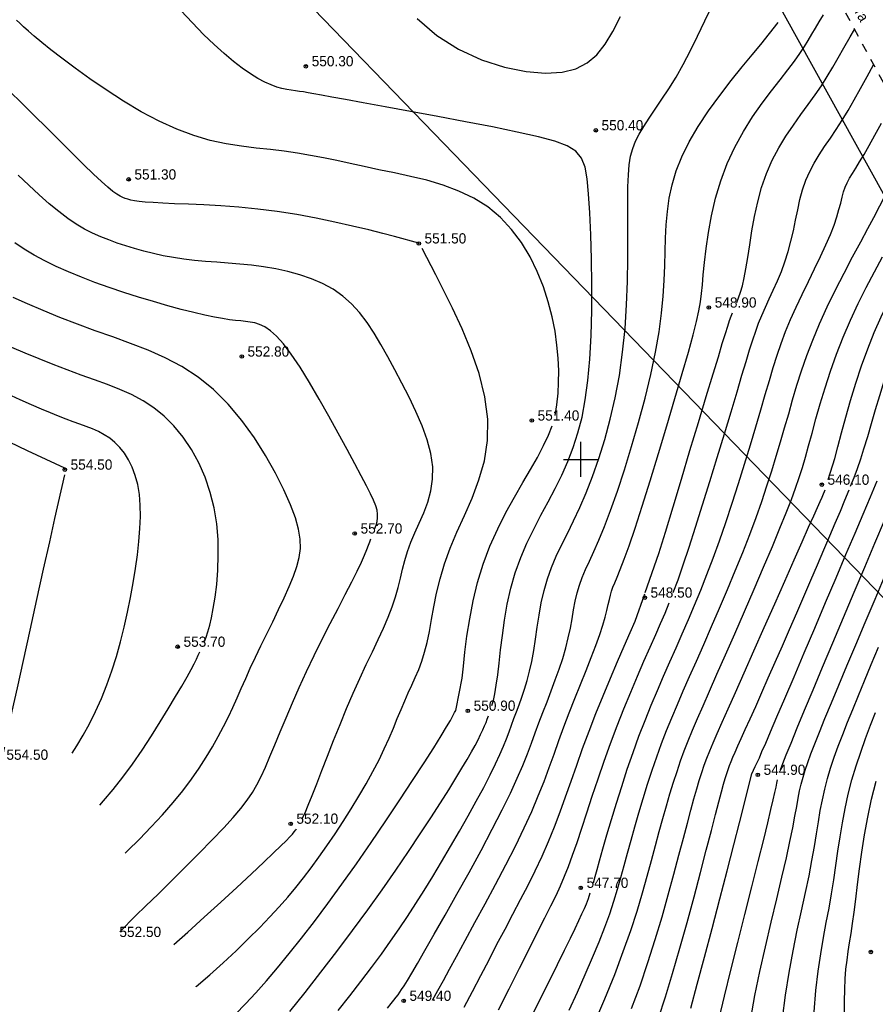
# Model space of a CAD drawing. Extents: x 0 to 370488, y 0 to 4202825.
# Tile 55 of 256: x 360052 to 360125, y 4200553 to 4200638. Entities that reach past the tile are written whole.
import ezdxf

# ---------------------------------------------------------------- set-up
doc = ezdxf.new("R2010")
doc.units = 0
doc.header["$LTSCALE"] = 0.5
doc.header["$MEASUREMENT"] = 0
doc.header["$PDMODE"] = 32
doc.header["$PDSIZE"] = 0.3
for name, pattern in [('CONTI', [0]), ('Д_ТРОТ_ТРУБА', [3, 1.5, -1.5]), ('ДОРОГИ_СТРОЯЩ', [9, 8, -1])]:
    doc.linetypes.add(name, pattern=pattern)
for name, color, linetype in [('(004) Точки рельефа', 7, 'Continuous'), ('(014) Водопровод', 5, 'ИК_Водопровод -------в--------'), ('(025) Дорога', 7, 'Continuous'), ('GORIZDEFAULT', 32, 'CONTI'), ('PI_TTDEFAULT', 5, 'CONTI'), ('SETKR', 2, 'CONTI')]:
    doc.layers.add(name, color=color, linetype=linetype)
doc.layers.add('(032) Горизонтали утолщенные', color=32, linetype='Continuous', lineweight=30)
doc.styles.add('BM-431', font='txt')
doc.styles.add('D-431', font='txt')
doc.styles.get("Standard").update_dxf_attribs({"font": 'isocpeur.ttf'})
doc.linetypes.add('ИК_Водопровод -------в--------', pattern='A,9,-0.6,["В",Standard,S=1.2,R=0,X=0,Y=-0.6],-1.2', length=10.8)

# ---------------------------------------------------------------- blocks, each defined once
blk = doc.blocks.new('BL_333')
at = {"color": 0}
for p, q in [((0, -1.5), (0, 1.5)), ((-1.5, 0), (1.5, 0))]:
    blk.add_line(p, q, dxfattribs=at)

msp = doc.modelspace()

# ---------------------------------------------------------------- linework, layer by layer
at = {"layer": '(014) Водопровод', "flags": 128}
msp.add_lwpolyline([(360036.438, 4200773.015), (360047.098, 4200750.311), (360089.76, 4200681.101), (360107.619, 4200655.796), (360141.826, 4200594.039), (360149.345, 4200579.998), (360206.507, 4200508.61), (360230.262, 4200479.387), (360306.281, 4200388.525), (360409.154, 4200291.553), (360456.114, 4200244.191), (360490.793, 4200199.337)], dxfattribs=at)
at = {"layer": '(025) Дорога', "linetype": 'Д_ТРОТ_ТРУБА', "flags": 128}
msp.add_lwpolyline([(360034.859, 4200791.392), (360036.733, 4200790.501), (360038.761, 4200786.553), (360042.501, 4200778.433), (360055.492, 4200753.988), (360078.803, 4200711.411), (360116.369, 4200649.915), (360150.8, 4200586.24), (360165.682, 4200563.025), (360179.515, 4200545.24), (360209.989, 4200509.461), (360265.27, 4200443.63), (360306.026, 4200398.778), (360384.565, 4200319.74), (360425.367, 4200280.592), (360454.087, 4200253.775), (360461.596, 4200243.167), (360473.356, 4200225.782), (360486.072, 4200211.833), (360495.233, 4200201.295)], dxfattribs=at)
at = {"layer": '(032) Горизонтали утолщенные', "color": 32}
for points in [[(360079.2, 4200552.79, 550), (360080.18, 4200554.04, 550), (360081.13, 4200555.28, 550), (360082.04, 4200556.48, 550), (360082.89, 4200557.62, 550), (360083.67, 4200558.72, 550), (360084.42, 4200559.79, 550), (360085.14, 4200560.86, 550), (360085.85, 4200561.95, 550), (360086.56, 4200563.07, 550), (360087.29, 4200564.26, 550), (360088.04, 4200565.52, 550), (360088.82, 4200566.83, 550), (360089.58, 4200568.15, 550), (360090.33, 4200569.46, 550), (360091.03, 4200570.73, 550), (360091.66, 4200571.91, 550), (360092.22, 4200572.98, 550), (360092.68, 4200573.92, 550), (360093.05, 4200574.73, 550), (360093.36, 4200575.44, 550), (360093.62, 4200576.08, 550), (360093.84, 4200576.67, 550), (360094.05, 4200577.24, 550), (360094.25, 4200577.8, 550), (360094.47, 4200578.38, 550), (360094.7, 4200578.99, 550), (360094.93, 4200579.63, 550), (360095.17, 4200580.32, 550), (360095.39, 4200581.05, 550), (360095.6, 4200581.85, 550), (360095.78, 4200582.7, 550), (360095.95, 4200583.63, 550), (360096.1, 4200584.61, 550), (360096.24, 4200585.63, 550), (360096.41, 4200586.67, 550), (360096.6, 4200587.72, 550), (360096.83, 4200588.76, 550), (360097.12, 4200589.77, 550), (360097.47, 4200590.75, 550), (360097.88, 4200591.7, 550), (360098.33, 4200592.67, 550), (360098.83, 4200593.67, 550), (360099.36, 4200594.73, 550), (360099.9, 4200595.88, 550), (360100.45, 4200597.15, 550), (360101, 4200598.55, 550), (360101.53, 4200600.07, 550), (360102.04, 4200601.71, 550), (360102.51, 4200603.46, 550), (360102.93, 4200605.29, 550), (360103.29, 4200607.2, 550), (360103.57, 4200609.18, 550), (360103.78, 4200611.21, 550), (360103.91, 4200613.25, 550), (360103.98, 4200615.25, 550), (360104.02, 4200617.19, 550), (360104.02, 4200619, 550), (360104.02, 4200620.66, 550), (360104.01, 4200622.12, 550), (360104.02, 4200623.34, 550), (360104.06, 4200624.37, 550), (360104.13, 4200625.23, 550), (360104.25, 4200625.97, 550), (360104.43, 4200626.63, 550), (360104.67, 4200627.25, 550), (360104.98, 4200627.87, 550), (360105.38, 4200628.53, 550), (360105.85, 4200629.24, 550), (360106.37, 4200630.01, 550), (360106.94, 4200630.85, 550), (360107.54, 4200631.76, 550), (360108.15, 4200632.76, 550), (360108.77, 4200633.84, 550), (360109.39, 4200635.02, 550), (360109.99, 4200636.27, 550), (360110.61, 4200637.57, 550), (360111.23, 4200638.87, 550)], [(360107.91, 4200588.6, 548), (360108.32, 4200589.7, 548), (360108.77, 4200590.97, 548), (360109.27, 4200592.49, 548), (360109.82, 4200594.19, 548), (360110.42, 4200596.1, 548), (360111.05, 4200598.12, 548), (360111.68, 4200600.18, 548), (360112.29, 4200602.2, 548), (360112.86, 4200604.09, 548), (360113.37, 4200605.79, 548), (360113.79, 4200607.21, 548), (360114.15, 4200608.4, 548), (360114.45, 4200609.4, 548), (360114.72, 4200610.24, 548), (360114.97, 4200610.98, 548), (360115.22, 4200611.67, 548), (360115.5, 4200612.34, 548), (360115.8, 4200613.03, 548), (360116.14, 4200613.76, 548), (360116.48, 4200614.51, 548), (360116.83, 4200615.29, 548), (360117.17, 4200616.1, 548), (360117.48, 4200616.94, 548), (360117.76, 4200617.8, 548), (360117.99, 4200618.69, 548), (360118.2, 4200619.59, 548), (360118.38, 4200620.49, 548), (360118.57, 4200621.38, 548), (360118.76, 4200622.26, 548), (360118.99, 4200623.1, 548), (360119.27, 4200623.91, 548), (360119.6, 4200624.67, 548), (360119.99, 4200625.39, 548), (360120.41, 4200626.1, 548), (360120.88, 4200626.8, 548), (360121.37, 4200627.52, 548), (360121.87, 4200628.26, 548), (360122.38, 4200629.05, 548), (360122.9, 4200629.9, 548), (360123.42, 4200630.81, 548), (360123.96, 4200631.78, 548), (360124.52, 4200632.81, 548), (360125.074, 4200633.817, 548)], [(360076.11, 4200569.23, 552), (360076.35, 4200569.73, 552), (360076.63, 4200570.38, 552), (360076.97, 4200571.22, 552), (360077.36, 4200572.2, 552), (360077.8, 4200573.34, 552), (360078.28, 4200574.59, 552), (360078.8, 4200575.92, 552), (360079.35, 4200577.29, 552), (360079.91, 4200578.66, 552), (360080.48, 4200579.98, 552), (360081.04, 4200581.24, 552), (360081.59, 4200582.42, 552), (360082.12, 4200583.53, 552), (360082.62, 4200584.57, 552), (360083.07, 4200585.56, 552), (360083.47, 4200586.49, 552), (360083.82, 4200587.38, 552), (360084.09, 4200588.22, 552), (360084.32, 4200589.03, 552), (360084.52, 4200589.82, 552), (360084.71, 4200590.59, 552), (360084.91, 4200591.35, 552), (360085.14, 4200592.12, 552), (360085.42, 4200592.91, 552), (360085.76, 4200593.72, 552), (360086.14, 4200594.55, 552), (360086.52, 4200595.43, 552), (360086.86, 4200596.34, 552), (360087.12, 4200597.3, 552), (360087.28, 4200598.31, 552), (360087.29, 4200599.38, 552), (360087.13, 4200600.51, 552), (360086.82, 4200601.69, 552), (360086.39, 4200602.89, 552), (360085.86, 4200604.11, 552), (360085.28, 4200605.33, 552), (360084.66, 4200606.53, 552), (360084.04, 4200607.69, 552), (360083.45, 4200608.8, 552), (360082.86, 4200609.85, 552), (360082.27, 4200610.83, 552), (360081.67, 4200611.74, 552), (360081.03, 4200612.58, 552), (360080.34, 4200613.33, 552), (360079.58, 4200614, 552), (360078.75, 4200614.58, 552), (360077.85, 4200615.07, 552), (360076.9, 4200615.48, 552), (360075.9, 4200615.82, 552), (360074.88, 4200616.1, 552), (360073.84, 4200616.32, 552), (360072.8, 4200616.49, 552), (360071.77, 4200616.63, 552), (360070.76, 4200616.73, 552), (360069.76, 4200616.82, 552), (360068.78, 4200616.89, 552), (360067.82, 4200616.96, 552), (360066.88, 4200617.05, 552), (360065.96, 4200617.15, 552), (360065.07, 4200617.29, 552), (360064.2, 4200617.45, 552), (360063.36, 4200617.63, 552), (360062.54, 4200617.84, 552), (360061.75, 4200618.06, 552), (360060.99, 4200618.29, 552), (360060.25, 4200618.54, 552), (360059.54, 4200618.8, 552), (360058.84, 4200619.07, 552), (360058.15, 4200619.38, 552), (360057.46, 4200619.74, 552), (360056.75, 4200620.16, 552), (360056.02, 4200620.65, 552), (360055.25, 4200621.23, 552), (360054.43, 4200621.91, 552), (360053.58, 4200622.67, 552), (360052.68, 4200623.49, 552), (360051.76, 4200624.36, 552)], [(360121.19, 4200598.28, 546), (360121.74, 4200600.08, 546), (360122, 4200601.09, 546), (360122.32, 4200602.28, 546), (360122.69, 4200603.61, 546), (360123.1, 4200605.04, 546), (360123.55, 4200606.52, 546), (360124.04, 4200608.01, 546), (360124.57, 4200609.48, 546), (360125.13, 4200610.88, 546), (360125.73, 4200612.22, 546), (360126.36, 4200613.53, 546), (360127.03, 4200614.81, 546), (360127.73, 4200616.09, 546), (360128.48, 4200617.38, 546), (360129.26, 4200618.69, 546), (360130.09, 4200620.04, 546), (360130.93, 4200621.41, 546), (360131.386, 4200622.144, 546)], [(360056.405, 4200574.834, 554), (360056.8, 4200575.46, 554), (360057.34, 4200576.37, 554), (360057.88, 4200577.36, 554), (360058.4, 4200578.41, 554), (360058.91, 4200579.52, 554), (360059.37, 4200580.68, 554), (360059.8, 4200581.88, 554), (360060.19, 4200583.11, 554), (360060.54, 4200584.37, 554), (360060.85, 4200585.64, 554), (360061.13, 4200586.92, 554), (360061.38, 4200588.18, 554), (360061.61, 4200589.43, 554), (360061.81, 4200590.65, 554), (360061.98, 4200591.83, 554), (360062.11, 4200592.97, 554), (360062.2, 4200594.07, 554), (360062.25, 4200595.11, 554), (360062.23, 4200596.09, 554), (360062.15, 4200597.01, 554), (360062.01, 4200597.85, 554), (360061.8, 4200598.63, 554), (360061.54, 4200599.33, 554), (360061.23, 4200599.96, 554), (360060.87, 4200600.53, 554), (360060.48, 4200601.02, 554), (360060.06, 4200601.45, 554), (360059.61, 4200601.81, 554), (360059.15, 4200602.12, 554), (360058.65, 4200602.38, 554), (360058.14, 4200602.61, 554), (360057.6, 4200602.82, 554), (360057.05, 4200603.02, 554), (360056.47, 4200603.23, 554), (360055.87, 4200603.45, 554), (360055.23, 4200603.7, 554), (360054.53, 4200603.98, 554), (360053.76, 4200604.3, 554), (360052.9, 4200604.68, 554), (360051.93, 4200605.11, 554), (360050.83, 4200605.61, 554)], [(360104.33, 4200552.97, 546), (360105.06, 4200554.92, 546), (360105.74, 4200556.91, 546), (360106.37, 4200558.88, 546), (360106.95, 4200560.82, 546), (360107.48, 4200562.69, 546), (360107.96, 4200564.46, 546), (360108.39, 4200566.09, 546), (360108.78, 4200567.56, 546), (360109.12, 4200568.85, 546), (360109.41, 4200569.96, 546), (360109.68, 4200570.93, 546), (360109.92, 4200571.77, 546), (360110.14, 4200572.51, 546), (360110.36, 4200573.18, 546), (360110.57, 4200573.81, 546), (360110.79, 4200574.41, 546), (360111.03, 4200575.03, 546), (360111.32, 4200575.72, 546), (360111.66, 4200576.52, 546), (360112.09, 4200577.48, 546), (360112.6, 4200578.64, 546), (360113.23, 4200580.04, 546), (360113.97, 4200581.72, 546), (360114.81, 4200583.61, 546), (360115.7, 4200585.6, 546), (360116.6, 4200587.62, 546), (360117.46, 4200589.58, 546), (360118.26, 4200591.39, 546), (360118.96, 4200592.95, 546), (360119.51, 4200594.2, 546), (360119.94, 4200595.16, 546), (360120.26, 4200595.88, 546), (360120.49, 4200596.4, 546), (360120.66, 4200596.78, 546), (360120.78, 4200597.04, 546), (360120.87, 4200597.24, 546), (360120.92, 4200597.4, 546)], [(360114.56, 4200552.1, 544), (360114.91, 4200554.07, 544), (360115.34, 4200556.14, 544), (360115.8, 4200558.26, 544), (360116.29, 4200560.35, 544), (360116.77, 4200562.36, 544), (360117.21, 4200564.22, 544), (360117.6, 4200565.88, 544), (360117.91, 4200567.28, 544), (360118.15, 4200568.45, 544), (360118.34, 4200569.43, 544), (360118.49, 4200570.26, 544), (360118.62, 4200570.97, 544), (360118.74, 4200571.6, 544), (360118.87, 4200572.18, 544), (360119.03, 4200572.77, 544), (360119.21, 4200573.38, 544), (360119.44, 4200574.05, 544), (360119.71, 4200574.79, 544), (360120.04, 4200575.65, 544), (360120.44, 4200576.64, 544), (360120.91, 4200577.8, 544), (360121.47, 4200579.14, 544), (360122.09, 4200580.65, 544), (360122.79, 4200582.32, 544), (360123.54, 4200584.11, 544), (360124.35, 4200586.02, 544), (360125.2, 4200588.02, 544), (360126.08, 4200590.1, 544)], [(360092.93, 4200552.84, 548), (360093.85, 4200554.65, 548), (360094.74, 4200556.41, 548), (360095.56, 4200558.05, 548), (360096.28, 4200559.51, 548), (360096.9, 4200560.73, 548), (360097.41, 4200561.76, 548), (360097.86, 4200562.66, 548), (360098.24, 4200563.48, 548), (360098.59, 4200564.29, 548), (360098.93, 4200565.14, 548), (360099.28, 4200566.09, 548), (360099.66, 4200567.18, 548), (360100.07, 4200568.41, 548), (360100.5, 4200569.74, 548), (360100.97, 4200571.16, 548), (360101.46, 4200572.64, 548), (360101.98, 4200574.15, 548), (360102.52, 4200575.67, 548), (360103.09, 4200577.18, 548), (360103.68, 4200578.65, 548), (360104.26, 4200580.07, 548), (360104.84, 4200581.44, 548), (360105.39, 4200582.72, 548), (360105.92, 4200583.92, 548), (360106.4, 4200585, 548), (360106.82, 4200585.95, 548), (360107.2, 4200586.84, 548), (360107.56, 4200587.72, 548)], [(360065.097, 4200558.457, 552), (360066.3, 4200559.51, 552), (360067.72, 4200560.79, 552), (360069.14, 4200562.08, 552), (360070.5, 4200563.34, 552), (360071.75, 4200564.5, 552), (360072.81, 4200565.49, 552), (360073.65, 4200566.29, 552), (360074.28, 4200566.89, 552), (360074.74, 4200567.34, 552), (360075.06, 4200567.67, 552), (360075.28, 4200567.91, 552), (360075.43, 4200568.09, 552), (360075.56, 4200568.26, 552), (360075.59, 4200568.3, 552), (360075.62, 4200568.35, 552)]]:
    msp.add_polyline3d(points, dxfattribs=at)
at = {"linetype": 'Continuous', "elevation": 1.643}
msp.add_lwpolyline([(359968.105, 4200751.148), (360144.875, 4200568.598), (360208.905, 4200501.768), (360248.135, 4200449.088), (360280.365, 4200400.868), (360329.345, 4200345.008), (360410.625, 4200285.188), (360473.125, 4200218.998), (360491.256, 4200199.541)], dxfattribs=at)
at = {"layer": 'GORIZDEFAULT', "color": 32}
for points in [[(360092.37, 4200578.91, 550.5), (360092.49, 4200579.36, 550.5), (360092.62, 4200579.93, 550.5), (360092.74, 4200580.65, 550.5), (360092.87, 4200581.55, 550.5), (360092.98, 4200582.54, 550.5), (360093.11, 4200583.68, 550.5), (360093.26, 4200584.92, 550.5), (360093.44, 4200586.23, 550.5), (360093.68, 4200587.59, 550.5), (360093.99, 4200588.96, 550.5), (360094.37, 4200590.3, 550.5), (360094.83, 4200591.59, 550.5), (360095.37, 4200592.84, 550.5), (360095.95, 4200594.04, 550.5), (360096.56, 4200595.22, 550.5), (360097.18, 4200596.37, 550.5), (360097.79, 4200597.52, 550.5), (360098.36, 4200598.66, 550.5), (360098.88, 4200599.82, 550.5), (360099.34, 4200601.01, 550.5), (360099.74, 4200602.27, 550.5), (360100.09, 4200603.63, 550.5), (360100.37, 4200605.12, 550.5), (360100.6, 4200606.76, 550.5), (360100.77, 4200608.59, 550.5), (360100.87, 4200610.61, 550.5), (360100.92, 4200612.77, 550.5), (360100.93, 4200614.98, 550.5), (360100.9, 4200617.16, 550.5), (360100.83, 4200619.24, 550.5), (360100.75, 4200621.13, 550.5), (360100.65, 4200622.75, 550.5), (360100.53, 4200624.05, 550.5), (360100.35, 4200625.05, 550.5), (360100.04, 4200625.81, 550.5), (360099.55, 4200626.4, 550.5), (360098.81, 4200626.86, 550.5), (360097.76, 4200627.25, 550.5), (360096.35, 4200627.63, 550.5), (360094.54, 4200628.04, 550.5), (360092.42, 4200628.48, 550.5), (360090.11, 4200628.93, 550.5), (360087.73, 4200629.38, 550.5), (360085.4, 4200629.81, 550.5), (360083.23, 4200630.2, 550.5), (360081.34, 4200630.54, 550.5), (360079.83, 4200630.82, 550.5), (360078.66, 4200631.03, 550.5), (360077.77, 4200631.2, 550.5), (360077.1, 4200631.32, 550.5), (360076.61, 4200631.41, 550.5), (360076.21, 4200631.48, 550.5), (360075.87, 4200631.53, 550.5), (360075.53, 4200631.57, 550.5), (360075.17, 4200631.62, 550.5), (360074.78, 4200631.68, 550.5), (360074.37, 4200631.77, 550.5), (360073.93, 4200631.9, 550.5), (360073.44, 4200632.08, 550.5), (360072.9, 4200632.33, 550.5), (360072.31, 4200632.64, 550.5), (360071.67, 4200633.04, 550.5), (360070.97, 4200633.53, 550.5), (360070.22, 4200634.1, 550.5), (360069.42, 4200634.77, 550.5), (360068.56, 4200635.54, 550.5), (360067.65, 4200636.41, 550.5), (360066.7, 4200637.39, 550.5), (360065.72, 4200638.45, 550.5)], [(360097.78, 4200603.77, 551), (360097.94, 4200604.69, 551), (360098.04, 4200605.69, 551), (360098.08, 4200606.6, 551), (360098.09, 4200607.6, 551), (360098.04, 4200608.67, 551), (360097.94, 4200609.8, 551), (360097.78, 4200610.99, 551), (360097.53, 4200612.23, 551), (360097.2, 4200613.5, 551), (360096.78, 4200614.8, 551), (360096.25, 4200616.09, 551), (360095.63, 4200617.35, 551), (360094.89, 4200618.57, 551), (360094.05, 4200619.7, 551), (360093.09, 4200620.73, 551), (360092.01, 4200621.63, 551), (360090.82, 4200622.38, 551), (360089.53, 4200622.99, 551), (360088.18, 4200623.5, 551), (360086.79, 4200623.91, 551), (360085.39, 4200624.25, 551), (360084.01, 4200624.55, 551), (360082.68, 4200624.82, 551), (360081.43, 4200625.09, 551), (360080.23, 4200625.35, 551), (360079.07, 4200625.6, 551), (360077.94, 4200625.83, 551), (360076.83, 4200626.05, 551), (360075.7, 4200626.24, 551), (360074.56, 4200626.4, 551), (360073.38, 4200626.54, 551), (360072.16, 4200626.67, 551), (360070.9, 4200626.83, 551), (360069.59, 4200627.04, 551), (360068.23, 4200627.33, 551), (360066.82, 4200627.74, 551), (360065.36, 4200628.28, 551), (360063.85, 4200628.97, 551), (360062.31, 4200629.79, 551), (360060.79, 4200630.7, 551), (360059.32, 4200631.65, 551), (360057.92, 4200632.61, 551), (360056.65, 4200633.53, 551), (360055.52, 4200634.37, 551), (360054.57, 4200635.1, 551), (360053.79, 4200635.72, 551), (360053.15, 4200636.25, 551), (360052.64, 4200636.7, 551), (360052.23, 4200637.07, 551), (360051.9, 4200637.37, 551), (360051.63, 4200637.62, 551)], [(360085.95, 4200637.78, 550.5), (360087.64, 4200636.31, 550.5), (360089.51, 4200635.14, 550.5), (360091.48, 4200634.24, 550.5), (360093.44, 4200633.61, 550.5), (360095.3, 4200633.23, 550.5), (360096.97, 4200633.09, 550.5), (360098.38, 4200633.17, 550.5), (360099.55, 4200633.46, 550.5), (360100.52, 4200633.97, 550.5), (360101.35, 4200634.67, 550.5), (360102.07, 4200635.57, 550.5), (360102.73, 4200636.66, 550.5), (360103.38, 4200637.93, 550.5)], [(360087.28, 4200553.68, 549), (360087.74, 4200554.5, 549), (360088.22, 4200555.37, 549), (360088.74, 4200556.34, 549), (360089.32, 4200557.43, 549), (360090.07, 4200558.8, 549), (360090.9, 4200560.32, 549), (360091.78, 4200561.93, 549), (360092.68, 4200563.59, 549), (360093.55, 4200565.26, 549), (360094.38, 4200566.88, 549), (360095.13, 4200568.43, 549), (360095.78, 4200569.85, 549), (360096.34, 4200571.17, 549), (360096.83, 4200572.41, 549), (360097.27, 4200573.6, 549), (360097.69, 4200574.76, 549), (360098.1, 4200575.91, 549), (360098.53, 4200577.08, 549), (360098.99, 4200578.29, 549), (360099.47, 4200579.51, 549), (360099.96, 4200580.73, 549), (360100.43, 4200581.91, 549), (360100.88, 4200583.03, 549), (360101.28, 4200584.07, 549), (360101.62, 4200585, 549), (360101.88, 4200585.8, 549), (360102.08, 4200586.48, 549), (360102.22, 4200587.06, 549), (360102.34, 4200587.56, 549), (360102.43, 4200587.99, 549), (360102.52, 4200588.37, 549), (360102.62, 4200588.71, 549), (360102.74, 4200589.05, 549), (360102.9, 4200589.44, 549), (360103.1, 4200589.92, 549), (360103.37, 4200590.58, 549), (360103.7, 4200591.45, 549), (360104.12, 4200592.61, 549), (360104.63, 4200594.12, 549), (360105.24, 4200596, 549), (360105.92, 4200598.16, 549), (360106.64, 4200600.5, 549), (360107.36, 4200602.89, 549), (360108.05, 4200605.21, 549), (360108.67, 4200607.36, 549), (360109.2, 4200609.2, 549), (360109.6, 4200610.67, 549), (360109.89, 4200611.82, 549), (360110.09, 4200612.73, 549), (360110.23, 4200613.5, 549), (360110.33, 4200614.21, 549), (360110.4, 4200614.95, 549), (360110.48, 4200615.81, 549), (360110.59, 4200616.86, 549), (360110.73, 4200618.08, 549), (360110.93, 4200619.44, 549), (360111.19, 4200620.88, 549), (360111.53, 4200622.37, 549), (360111.97, 4200623.88, 549), (360112.52, 4200625.35, 549), (360113.17, 4200626.76, 549), (360113.92, 4200628.1, 549), (360114.71, 4200629.35, 549), (360115.53, 4200630.51, 549), (360116.33, 4200631.57, 549), (360117.08, 4200632.53, 549), (360117.74, 4200633.38, 549), (360118.3, 4200634.13, 549), (360118.76, 4200634.78, 549), (360119.15, 4200635.36, 549), (360119.48, 4200635.9, 549), (360119.79, 4200636.42, 549), (360120.1, 4200636.94, 549), (360120.42, 4200637.49, 549), (360120.78, 4200638.09, 549)], [(360083.43, 4200553, 549.5), (360083.73, 4200553.38, 549.5), (360083.96, 4200553.68, 549.5), (360084.15, 4200553.93, 549.5), (360084.32, 4200554.15, 549.5), (360084.47, 4200554.36, 549.5), (360084.63, 4200554.6, 549.5), (360084.84, 4200554.92, 549.5), (360085.12, 4200555.37, 549.5), (360085.49, 4200555.99, 549.5), (360085.98, 4200556.83, 549.5), (360086.62, 4200557.94, 549.5), (360087.43, 4200559.33, 549.5), (360088.36, 4200560.97, 549.5), (360089.37, 4200562.76, 549.5), (360090.41, 4200564.63, 549.5), (360091.44, 4200566.51, 549.5), (360092.4, 4200568.32, 549.5), (360093.25, 4200569.98, 549.5), (360093.96, 4200571.42, 549.5), (360094.54, 4200572.69, 549.5), (360095.01, 4200573.79, 549.5), (360095.41, 4200574.79, 549.5), (360095.75, 4200575.7, 549.5), (360096.07, 4200576.57, 549.5), (360096.39, 4200577.44, 549.5), (360096.73, 4200578.33, 549.5), (360097.09, 4200579.25, 549.5), (360097.45, 4200580.18, 549.5), (360097.8, 4200581.11, 549.5), (360098.13, 4200582.04, 549.5), (360098.44, 4200582.96, 549.5), (360098.7, 4200583.85, 549.5), (360098.91, 4200584.72, 549.5), (360099.09, 4200585.55, 549.5), (360099.23, 4200586.35, 549.5), (360099.37, 4200587.12, 549.5), (360099.51, 4200587.85, 549.5), (360099.67, 4200588.56, 549.5), (360099.87, 4200589.24, 549.5), (360100.1, 4200589.9, 549.5), (360100.39, 4200590.57, 549.5), (360100.72, 4200591.3, 549.5), (360101.1, 4200592.12, 549.5), (360101.53, 4200593.09, 549.5), (360102.01, 4200594.25, 549.5), (360102.54, 4200595.63, 549.5), (360103.12, 4200597.27, 549.5), (360103.73, 4200599.12, 549.5), (360104.34, 4200601.1, 549.5), (360104.93, 4200603.17, 549.5), (360105.49, 4200605.25, 549.5), (360105.98, 4200607.28, 549.5), (360106.39, 4200609.19, 549.5), (360106.69, 4200610.94, 549.5), (360106.9, 4200612.53, 549.5), (360107.04, 4200613.99, 549.5), (360107.12, 4200615.34, 549.5), (360107.18, 4200616.6, 549.5), (360107.21, 4200617.8, 549.5), (360107.25, 4200618.96, 549.5), (360107.31, 4200620.1, 549.5), (360107.41, 4200621.24, 549.5), (360107.57, 4200622.38, 549.5), (360107.82, 4200623.53, 549.5), (360108.17, 4200624.72, 549.5), (360108.64, 4200625.93, 549.5), (360109.26, 4200627.2, 549.5), (360110.04, 4200628.52, 549.5), (360110.93, 4200629.86, 549.5), (360111.89, 4200631.18, 549.5), (360112.86, 4200632.45, 549.5), (360113.81, 4200633.62, 549.5), (360114.68, 4200634.67, 549.5), (360115.42, 4200635.55, 549.5), (360116.91, 4200637.43, 549.5)], [(360113.35, 4200613.45, 548.5), (360113.51, 4200613.85, 548.5), (360113.67, 4200614.32, 548.5), (360113.83, 4200614.88, 548.5), (360113.99, 4200615.55, 548.5), (360114.14, 4200616.34, 548.5), (360114.3, 4200617.3, 548.5), (360114.47, 4200618.39, 548.5), (360114.65, 4200619.57, 548.5), (360114.87, 4200620.8, 548.5), (360115.15, 4200622.06, 548.5), (360115.48, 4200623.3, 548.5), (360115.89, 4200624.5, 548.5), (360116.39, 4200625.64, 548.5), (360116.95, 4200626.7, 548.5), (360117.56, 4200627.7, 548.5), (360118.2, 4200628.64, 548.5), (360118.85, 4200629.54, 548.5), (360119.47, 4200630.4, 548.5), (360120.06, 4200631.22, 548.5), (360120.6, 4200632.01, 548.5), (360121.09, 4200632.8, 548.5), (360121.57, 4200633.59, 548.5), (360122.04, 4200634.41, 548.5), (360122.53, 4200635.27, 548.5), (360123.06, 4200636.19, 548.5), (360123.438, 4200636.842, 548.5)], [(360086.1, 4200618.54, 551.5), (360084.03, 4200619.1, 551.5), (360083.03, 4200619.36, 551.5), (360081.81, 4200619.66, 551.5), (360080.43, 4200619.99, 551.5), (360078.91, 4200620.33, 551.5), (360077.31, 4200620.67, 551.5), (360075.64, 4200620.98, 551.5), (360073.96, 4200621.24, 551.5), (360072.3, 4200621.45, 551.5), (360070.68, 4200621.61, 551.5), (360069.13, 4200621.72, 551.5), (360067.68, 4200621.81, 551.5), (360066.35, 4200621.87, 551.5), (360065.17, 4200621.91, 551.5), (360064.15, 4200621.95, 551.5), (360063.33, 4200622, 551.5), (360062.66, 4200622.05, 551.5), (360062.14, 4200622.1, 551.5), (360061.74, 4200622.16, 551.5), (360061.42, 4200622.22, 551.5), (360061.16, 4200622.29, 551.5), (360060.94, 4200622.36, 551.5), (360060.73, 4200622.44, 551.5), (360060.5, 4200622.55, 551.5), (360060.23, 4200622.71, 551.5), (360059.89, 4200622.96, 551.5), (360059.46, 4200623.31, 551.5), (360058.91, 4200623.8, 551.5), (360058.22, 4200624.45, 551.5), (360057.37, 4200625.27, 551.5), (360056.4, 4200626.23, 551.5), (360055.34, 4200627.28, 551.5), (360054.24, 4200628.38, 551.5), (360053.12, 4200629.49, 551.5), (360052.04, 4200630.55, 551.5), (360051.04, 4200631.52, 551.5)], [(360101.06, 4200563.74, 547.5), (360101.21, 4200564.26, 547.5), (360101.38, 4200564.88, 547.5), (360101.59, 4200565.62, 547.5), (360101.88, 4200566.65, 547.5), (360102.22, 4200567.84, 547.5), (360102.61, 4200569.15, 547.5), (360103.03, 4200570.55, 547.5), (360103.49, 4200571.99, 547.5), (360103.96, 4200573.46, 547.5), (360104.46, 4200574.9, 547.5), (360104.97, 4200576.29, 547.5), (360105.49, 4200577.63, 547.5), (360106.02, 4200578.94, 547.5), (360106.55, 4200580.2, 547.5), (360107.08, 4200581.44, 547.5), (360107.62, 4200582.66, 547.5), (360108.15, 4200583.87, 547.5), (360108.68, 4200585.07, 547.5), (360109.21, 4200586.28, 547.5), (360109.73, 4200587.52, 547.5), (360110.26, 4200588.8, 547.5), (360110.79, 4200590.13, 547.5), (360111.32, 4200591.53, 547.5), (360111.87, 4200593.02, 547.5), (360112.41, 4200594.6, 547.5), (360112.96, 4200596.25, 547.5), (360113.5, 4200597.93, 547.5), (360114.02, 4200599.6, 547.5), (360114.52, 4200601.24, 547.5), (360114.98, 4200602.8, 547.5), (360115.41, 4200604.25, 547.5), (360115.79, 4200605.56, 547.5), (360116.15, 4200606.76, 547.5), (360116.48, 4200607.87, 547.5), (360116.81, 4200608.92, 547.5), (360117.16, 4200609.94, 547.5), (360117.54, 4200610.95, 547.5), (360117.96, 4200611.98, 547.5), (360118.44, 4200613.05, 547.5), (360118.95, 4200614.14, 547.5), (360119.49, 4200615.25, 547.5), (360120.02, 4200616.33, 547.5), (360120.52, 4200617.38, 547.5), (360120.98, 4200618.37, 547.5), (360121.38, 4200619.27, 547.5), (360121.69, 4200620.07, 547.5), (360121.92, 4200620.78, 547.5), (360122.11, 4200621.41, 547.5), (360122.26, 4200621.96, 547.5), (360122.38, 4200622.46, 547.5), (360122.51, 4200622.91, 547.5), (360122.65, 4200623.32, 547.5), (360122.82, 4200623.7, 547.5), (360123.02, 4200624.09, 547.5), (360123.27, 4200624.5, 547.5), (360123.55, 4200624.96, 547.5), (360123.88, 4200625.49, 547.5), (360124.27, 4200626.13, 547.5), (360124.7, 4200626.88, 547.5), (360125.19, 4200627.78, 547.5), (360125.74, 4200628.81, 547.5)], [(360098.99, 4200552.83, 547), (360099.69, 4200554.37, 547), (360100.37, 4200555.88, 547), (360101, 4200557.33, 547), (360101.56, 4200558.69, 547), (360102.04, 4200559.93, 547), (360102.46, 4200561.08, 547), (360102.81, 4200562.15, 547), (360103.13, 4200563.18, 547), (360103.42, 4200564.19, 547), (360103.7, 4200565.21, 547), (360103.99, 4200566.27, 547), (360104.29, 4200567.38, 547), (360104.62, 4200568.54, 547), (360104.97, 4200569.74, 547), (360105.33, 4200570.95, 547), (360105.7, 4200572.17, 547), (360106.1, 4200573.37, 547), (360106.5, 4200574.53, 547), (360106.91, 4200575.66, 547), (360107.34, 4200576.77, 547), (360107.79, 4200577.87, 547), (360108.26, 4200579, 547), (360108.77, 4200580.17, 547), (360109.31, 4200581.41, 547), (360109.9, 4200582.73, 547), (360110.53, 4200584.16, 547), (360111.19, 4200585.68, 547), (360111.87, 4200587.25, 547), (360112.55, 4200588.85, 547), (360113.22, 4200590.45, 547), (360113.86, 4200592.03, 547), (360114.46, 4200593.56, 547), (360115, 4200595.02, 547), (360115.5, 4200596.41, 547), (360115.94, 4200597.74, 547), (360116.36, 4200599.02, 547), (360116.74, 4200600.27, 547), (360117.11, 4200601.5, 547), (360117.45, 4200602.71, 547), (360117.8, 4200603.91, 547), (360118.14, 4200605.12, 547), (360118.51, 4200606.35, 547), (360118.91, 4200607.6, 547), (360119.36, 4200608.89, 547), (360119.87, 4200610.22, 547), (360120.44, 4200611.61, 547), (360121.1, 4200613.06, 547), (360121.81, 4200614.53, 547), (360122.55, 4200615.97, 547), (360123.28, 4200617.36, 547), (360123.97, 4200618.64, 547), (360124.59, 4200619.78, 547), (360125.11, 4200620.72, 547), (360126.13, 4200622.72, 547)], [(360123.11, 4200597.7, 545.5), (360123.4, 4200598.46, 545.5), (360123.69, 4200599.23, 545.5), (360123.97, 4200600.04, 545.5), (360124.25, 4200600.9, 545.5), (360124.57, 4200601.96, 545.5), (360124.9, 4200603.09, 545.5), (360125.24, 4200604.27, 545.5), (360125.6, 4200605.49, 545.5), (360125.98, 4200606.71, 545.5), (360126.38, 4200607.92, 545.5), (360126.8, 4200609.09, 545.5), (360127.25, 4200610.22, 545.5), (360127.74, 4200611.32, 545.5), (360128.29, 4200612.43, 545.5), (360128.91, 4200613.59, 545.5), (360129.62, 4200614.83, 545.5), (360130.42, 4200616.18, 545.5), (360131.34, 4200617.68, 545.5), (360132.37, 4200619.34, 545.5), (360132.657, 4200619.793, 545.5)], [(360082.34, 4200594.09, 552.5), (360082.44, 4200594.37, 552.5), (360082.53, 4200594.67, 552.5), (360082.57, 4200594.99, 552.5), (360082.57, 4200595.32, 552.5), (360082.52, 4200595.66, 552.5), (360082.41, 4200596.04, 552.5), (360082.22, 4200596.5, 552.5), (360081.96, 4200597.05, 552.5), (360081.61, 4200597.74, 552.5), (360081.16, 4200598.59, 552.5), (360080.61, 4200599.63, 552.5), (360079.95, 4200600.86, 552.5), (360079.2, 4200602.24, 552.5), (360078.39, 4200603.7, 552.5), (360077.56, 4200605.17, 552.5), (360076.73, 4200606.6, 552.5), (360075.92, 4200607.9, 552.5), (360075.17, 4200609.02, 552.5), (360074.5, 4200609.9, 552.5), (360073.91, 4200610.56, 552.5), (360073.38, 4200611.03, 552.5), (360072.9, 4200611.36, 552.5), (360072.46, 4200611.57, 552.5), (360072.04, 4200611.69, 552.5), (360071.65, 4200611.76, 552.5), (360071.25, 4200611.81, 552.5), (360070.84, 4200611.86, 552.5), (360070.39, 4200611.91, 552.5), (360069.88, 4200611.97, 552.5), (360069.29, 4200612.06, 552.5), (360068.59, 4200612.19, 552.5), (360067.77, 4200612.36, 552.5), (360066.82, 4200612.58, 552.5), (360065.74, 4200612.85, 552.5), (360064.58, 4200613.16, 552.5), (360063.35, 4200613.52, 552.5), (360062.08, 4200613.9, 552.5), (360060.81, 4200614.3, 552.5), (360059.56, 4200614.72, 552.5), (360058.35, 4200615.16, 552.5), (360057.19, 4200615.6, 552.5), (360056.08, 4200616.06, 552.5), (360055.03, 4200616.53, 552.5), (360054.05, 4200617.01, 552.5), (360053.13, 4200617.51, 552.5), (360052.27, 4200618.02, 552.5), (360051.49, 4200618.55, 552.5)], [(360067.021, 4200554.832, 551.5), (360067.03, 4200554.84, 551.5), (360068.19, 4200555.84, 551.5), (360069.34, 4200556.88, 551.5), (360070.44, 4200557.92, 551.5), (360071.49, 4200558.93, 551.5), (360072.47, 4200559.9, 551.5), (360073.34, 4200560.81, 551.5), (360074.14, 4200561.68, 551.5), (360074.87, 4200562.51, 551.5), (360075.56, 4200563.33, 551.5), (360076.22, 4200564.16, 551.5), (360076.87, 4200565.02, 551.5), (360077.53, 4200565.93, 551.5), (360078.22, 4200566.91, 551.5), (360078.92, 4200567.93, 551.5), (360079.62, 4200568.99, 551.5), (360080.31, 4200570.07, 551.5), (360080.97, 4200571.15, 551.5), (360081.6, 4200572.22, 551.5), (360082.17, 4200573.26, 551.5), (360082.69, 4200574.26, 551.5), (360083.14, 4200575.21, 551.5), (360083.55, 4200576.12, 551.5), (360083.92, 4200576.98, 551.5), (360084.26, 4200577.8, 551.5), (360084.58, 4200578.57, 551.5), (360084.9, 4200579.31, 551.5), (360085.2, 4200580, 551.5), (360085.51, 4200580.66, 551.5), (360085.8, 4200581.32, 551.5), (360086.09, 4200582, 551.5), (360086.35, 4200582.72, 551.5), (360086.6, 4200583.48, 551.5), (360086.81, 4200584.33, 551.5), (360087.01, 4200585.26, 551.5), (360087.19, 4200586.28, 551.5), (360087.39, 4200587.37, 551.5), (360087.63, 4200588.54, 551.5), (360087.93, 4200589.77, 551.5), (360088.3, 4200591.06, 551.5), (360088.78, 4200592.4, 551.5), (360089.37, 4200593.77, 551.5), (360090.02, 4200595.2, 551.5), (360090.67, 4200596.69, 551.5), (360091.25, 4200598.25, 551.5), (360091.72, 4200599.89, 551.5), (360092, 4200601.62, 551.5), (360092.02, 4200603.45, 551.5), (360091.77, 4200605.37, 551.5), (360091.26, 4200607.35, 551.5), (360090.59, 4200609.31, 551.5), (360089.82, 4200611.2, 551.5), (360089, 4200612.95, 551.5), (360088.23, 4200614.5, 551.5), (360087.55, 4200615.8, 551.5), (360086.39, 4200618.06, 551.5)], [(360101.11, 4200551.59, 546.5), (360102.04, 4200553.78, 546.5), (360102.89, 4200555.89, 546.5), (360103.62, 4200557.84, 546.5), (360104.26, 4200559.64, 546.5), (360104.8, 4200561.31, 546.5), (360105.27, 4200562.86, 546.5), (360105.68, 4200564.3, 546.5), (360106.05, 4200565.65, 546.5), (360106.38, 4200566.92, 546.5), (360106.71, 4200568.12, 546.5), (360107.02, 4200569.25, 546.5), (360107.32, 4200570.33, 546.5), (360107.62, 4200571.36, 546.5), (360107.92, 4200572.34, 546.5), (360108.23, 4200573.27, 546.5), (360108.53, 4200574.17, 546.5), (360108.85, 4200575.04, 546.5), (360109.19, 4200575.9, 546.5), (360109.56, 4200576.81, 546.5), (360109.98, 4200577.8, 546.5), (360110.46, 4200578.9, 546.5), (360111.01, 4200580.15, 546.5), (360111.65, 4200581.6, 546.5), (360112.38, 4200583.25, 546.5), (360113.18, 4200585.07, 546.5), (360114.01, 4200586.97, 546.5), (360114.84, 4200588.9, 546.5), (360115.65, 4200590.77, 546.5), (360116.4, 4200592.53, 546.5), (360117.05, 4200594.1, 546.5), (360117.59, 4200595.43, 546.5), (360118.03, 4200596.56, 546.5), (360118.39, 4200597.55, 546.5), (360118.7, 4200598.45, 546.5), (360118.97, 4200599.31, 546.5), (360119.23, 4200600.2, 546.5), (360119.5, 4200601.17, 546.5), (360119.8, 4200602.26, 546.5), (360120.13, 4200603.47, 546.5), (360120.51, 4200604.76, 546.5), (360120.93, 4200606.14, 546.5), (360121.39, 4200607.56, 546.5), (360121.91, 4200609.01, 546.5), (360122.48, 4200610.47, 546.5), (360123.1, 4200611.92, 546.5), (360123.76, 4200613.35, 546.5), (360124.45, 4200614.74, 546.5), (360125.15, 4200616.08, 546.5), (360125.85, 4200617.36, 546.5)], [(360060.944, 4200566.282, 553), (360061.15, 4200566.48, 553), (360062.16, 4200567.48, 553), (360063.16, 4200568.52, 553), (360064.14, 4200569.57, 553), (360065.04, 4200570.61, 553), (360065.87, 4200571.62, 553), (360066.62, 4200572.61, 553), (360067.29, 4200573.56, 553), (360067.89, 4200574.49, 553), (360068.43, 4200575.39, 553), (360068.92, 4200576.26, 553), (360069.37, 4200577.11, 553), (360069.78, 4200577.94, 553), (360070.16, 4200578.76, 553), (360070.53, 4200579.57, 553), (360070.89, 4200580.39, 553), (360071.27, 4200581.24, 553), (360071.66, 4200582.13, 553), (360072.1, 4200583.06, 553), (360072.57, 4200584.04, 553), (360073.07, 4200585.06, 553), (360073.58, 4200586.1, 553), (360074.09, 4200587.14, 553), (360074.57, 4200588.15, 553), (360075, 4200589.11, 553), (360075.37, 4200590.01, 553), (360075.66, 4200590.83, 553), (360075.86, 4200591.6, 553), (360075.96, 4200592.36, 553), (360075.94, 4200593.16, 553), (360075.8, 4200594.02, 553), (360075.53, 4200594.99, 553), (360075.11, 4200596.12, 553), (360074.54, 4200597.41, 553), (360073.82, 4200598.83, 553), (360072.97, 4200600.34, 553), (360072.01, 4200601.86, 553), (360070.93, 4200603.34, 553), (360069.76, 4200604.74, 553), (360068.51, 4200605.99, 553), (360067.19, 4200607.05, 553), (360065.8, 4200607.95, 553), (360064.37, 4200608.7, 553), (360062.9, 4200609.36, 553), (360061.4, 4200609.94, 553), (360059.88, 4200610.49, 553), (360058.36, 4200611.03, 553), (360056.84, 4200611.59, 553), (360055.35, 4200612.17, 553), (360053.91, 4200612.75, 553), (360052.57, 4200613.32, 553), (360051.33, 4200613.86, 553)], [(360105.51, 4200588.6, 548.5), (360106.68, 4200591.95, 548.5), (360107.23, 4200593.78, 548.5), (360107.89, 4200595.94, 548.5), (360108.6, 4200598.31, 548.5), (360109.34, 4200600.76, 548.5), (360110.07, 4200603.16, 548.5), (360110.74, 4200605.39, 548.5), (360111.33, 4200607.32, 548.5), (360111.77, 4200608.78, 548.5), (360112.11, 4200609.92, 548.5), (360112.38, 4200610.78, 548.5), (360112.58, 4200611.43, 548.5), (360112.73, 4200611.9, 548.5), (360112.86, 4200612.27, 548.5), (360112.98, 4200612.57, 548.5)], [(360067.74, 4200584.4, 553.5), (360067.88, 4200584.78, 553.5), (360068.03, 4200585.24, 553.5), (360068.19, 4200585.79, 553.5), (360068.34, 4200586.44, 553.5), (360068.49, 4200587.22, 553.5), (360068.65, 4200588.19, 553.5), (360068.78, 4200589.3, 553.5), (360068.88, 4200590.51, 553.5), (360068.92, 4200591.79, 553.5), (360068.9, 4200593.13, 553.5), (360068.78, 4200594.49, 553.5), (360068.57, 4200595.85, 553.5), (360068.23, 4200597.18, 553.5), (360067.79, 4200598.47, 553.5), (360067.25, 4200599.7, 553.5), (360066.61, 4200600.85, 553.5), (360065.9, 4200601.92, 553.5), (360065.12, 4200602.88, 553.5), (360064.29, 4200603.72, 553.5), (360063.4, 4200604.43, 553.5), (360062.47, 4200605.03, 553.5), (360061.49, 4200605.55, 553.5), (360060.47, 4200606, 553.5), (360059.41, 4200606.42, 553.5), (360058.3, 4200606.82, 553.5), (360057.16, 4200607.23, 553.5), (360055.97, 4200607.67, 553.5), (360054.77, 4200608.13, 553.5), (360053.56, 4200608.61, 553.5), (360052.37, 4200609.1, 553.5), (360051.22, 4200609.58, 553.5)], [(360055.76, 4200599.24, 554.5), (360052.56, 4200600.73, 554.5), (360051.01, 4200601.47, 554.5), (360049.18, 4200602.37, 554.5), (360047.14, 4200603.4, 554.5), (360045, 4200604.54, 554.5), (360042.85, 4200605.77, 554.5), (360040.77, 4200607.05, 554.5), (360038.87, 4200608.37, 554.5), (360038.414, 4200608.733, 554.5)], [(360070.39, 4200552.49, 551), (360071.24, 4200553.37, 551), (360072.12, 4200554.31, 551), (360073.04, 4200555.34, 551), (360074, 4200556.46, 551), (360075, 4200557.68, 551), (360076.06, 4200558.99, 551), (360077.16, 4200560.42, 551), (360078.31, 4200561.95, 551), (360079.51, 4200563.61, 551), (360080.76, 4200565.37, 551), (360082.02, 4200567.2, 551), (360083.27, 4200569.04, 551), (360084.47, 4200570.83, 551), (360085.57, 4200572.51, 551), (360086.56, 4200574.01, 551), (360087.38, 4200575.3, 551), (360088.01, 4200576.31, 551), (360088.48, 4200577.08, 551), (360088.81, 4200577.64, 551), (360089.03, 4200578.04, 551), (360089.17, 4200578.31, 551), (360089.26, 4200578.49, 551), (360089.31, 4200578.63, 551), (360089.81, 4200581.27, 551), (360089.92, 4200582.29, 551), (360090.05, 4200583.5, 551), (360090.23, 4200584.86, 551), (360090.46, 4200586.34, 551), (360090.75, 4200587.89, 551), (360091.13, 4200589.47, 551), (360091.61, 4200591.04, 551), (360092.19, 4200592.57, 551), (360092.86, 4200594.05, 551), (360093.57, 4200595.46, 551), (360094.3, 4200596.78, 551), (360095.01, 4200598.02, 551), (360095.68, 4200599.15, 551), (360096.27, 4200600.18, 551), (360096.8, 4200601.18, 551), (360097.22, 4200602.07, 551), (360097.53, 4200602.89, 551)], [(360050.47, 4200574.72, 554.5), (360051.26, 4200578.44, 554.5), (360051.7, 4200580.44, 554.5), (360052.22, 4200582.79, 554.5), (360052.79, 4200585.37, 554.5), (360053.37, 4200588.01, 554.5), (360053.94, 4200590.59, 554.5), (360054.47, 4200592.94, 554.5), (360054.91, 4200594.94, 554.5), (360055.76, 4200598.69, 554.5)], [(360109.4, 4200553, 545), (360109.96, 4200555.04, 545), (360110.59, 4200557.36, 545), (360111.24, 4200559.83, 545), (360111.9, 4200562.35, 545), (360112.52, 4200564.77, 545), (360113.09, 4200566.98, 545), (360113.57, 4200568.86, 545), (360114.64, 4200573.08, 545), (360114.93, 4200573.69, 545), (360115.01, 4200573.86, 545), (360115.12, 4200574.1, 545), (360115.29, 4200574.45, 545), (360115.51, 4200574.97, 545), (360115.83, 4200575.69, 545), (360116.25, 4200576.67, 545), (360116.79, 4200577.94, 545), (360117.47, 4200579.53, 545), (360118.26, 4200581.38, 545), (360119.12, 4200583.42, 545), (360120.03, 4200585.56, 545), (360120.95, 4200587.74, 545), (360121.86, 4200589.87, 545), (360122.71, 4200591.87, 545), (360123.49, 4200593.69, 545), (360124.19, 4200595.32, 545), (360124.82, 4200596.81, 545), (360125.38, 4200598.17, 545)], [(360106.63, 4200552.15, 545.5), (360107.23, 4200553.96, 545.5), (360107.85, 4200555.97, 545.5), (360108.48, 4200558.12, 545.5), (360109.09, 4200560.33, 545.5), (360109.69, 4200562.52, 545.5), (360110.24, 4200564.61, 545.5), (360110.74, 4200566.54, 545.5), (360111.18, 4200568.21, 545.5), (360111.53, 4200569.58, 545.5), (360111.81, 4200570.67, 545.5), (360112.04, 4200571.52, 545.5), (360112.22, 4200572.17, 545.5), (360112.36, 4200572.68, 545.5), (360112.49, 4200573.09, 545.5), (360112.6, 4200573.44, 545.5), (360112.73, 4200573.77, 545.5), (360112.86, 4200574.12, 545.5), (360113.02, 4200574.49, 545.5), (360113.21, 4200574.93, 545.5), (360113.45, 4200575.46, 545.5), (360113.73, 4200576.1, 545.5), (360114.08, 4200576.87, 545.5), (360114.49, 4200577.79, 545.5), (360114.97, 4200578.85, 545.5), (360115.49, 4200580.03, 545.5), (360116.05, 4200581.3, 545.5), (360116.65, 4200582.64, 545.5), (360117.26, 4200584.03, 545.5), (360117.87, 4200585.44, 545.5), (360118.49, 4200586.86, 545.5), (360119.1, 4200588.27, 545.5), (360119.69, 4200589.65, 545.5), (360120.26, 4200590.98, 545.5), (360120.81, 4200592.26, 545.5), (360121.32, 4200593.45, 545.5), (360121.79, 4200594.55, 545.5), (360122.23, 4200595.58, 545.5), (360122.62, 4200596.51, 545.5), (360122.99, 4200597.4, 545.5)], [(360117.11, 4200573.42, 544.5), (360117.3, 4200573.95, 544.5), (360117.59, 4200574.69, 544.5), (360118, 4200575.69, 544.5), (360118.54, 4200577, 544.5), (360119.16, 4200578.51, 544.5), (360119.89, 4200580.26, 544.5), (360120.7, 4200582.21, 544.5), (360121.58, 4200584.3, 544.5), (360122.49, 4200586.46, 544.5), (360123.41, 4200588.64, 544.5), (360124.32, 4200590.78, 544.5), (360125.19, 4200592.82, 544.5), (360126.02, 4200594.76, 544.5)], [(360060.49, 4200559.54, 552.5), (360061.83, 4200560.89, 552.5), (360062.71, 4200561.75, 552.5), (360063.75, 4200562.77, 552.5), (360064.9, 4200563.9, 552.5), (360066.1, 4200565.09, 552.5), (360067.28, 4200566.28, 552.5), (360068.39, 4200567.41, 552.5), (360069.38, 4200568.44, 552.5), (360070.2, 4200569.33, 552.5), (360070.86, 4200570.11, 552.5), (360071.4, 4200570.81, 552.5), (360071.85, 4200571.47, 552.5), (360072.23, 4200572.13, 552.5), (360072.59, 4200572.84, 552.5), (360072.95, 4200573.63, 552.5), (360073.34, 4200574.54, 552.5), (360073.77, 4200575.56, 552.5), (360074.23, 4200576.68, 552.5), (360074.73, 4200577.87, 552.5), (360075.27, 4200579.14, 552.5), (360075.85, 4200580.46, 552.5), (360076.47, 4200581.82, 552.5), (360077.14, 4200583.21, 552.5), (360077.83, 4200584.59, 552.5), (360078.51, 4200585.94, 552.5), (360079.18, 4200587.23, 552.5), (360079.8, 4200588.43, 552.5), (360080.35, 4200589.51, 552.5), (360080.82, 4200590.43, 552.5), (360081.19, 4200591.2, 552.5), (360081.46, 4200591.8, 552.5), (360081.65, 4200592.28, 552.5), (360081.79, 4200592.65, 552.5), (360081.9, 4200592.95, 552.5), (360081.98, 4200593.21, 552.5)], [(360089.99, 4200553.07, 548.5), (360090.71, 4200554.43, 548.5), (360091.42, 4200555.79, 548.5), (360092.12, 4200557.14, 548.5), (360092.8, 4200558.47, 548.5), (360093.49, 4200559.77, 548.5), (360094.16, 4200561.04, 548.5), (360094.82, 4200562.3, 548.5), (360095.46, 4200563.54, 548.5), (360096.07, 4200564.77, 548.5), (360096.66, 4200566.01, 548.5), (360097.21, 4200567.26, 548.5), (360097.72, 4200568.52, 548.5), (360098.21, 4200569.8, 548.5), (360098.68, 4200571.11, 548.5), (360099.15, 4200572.45, 548.5), (360099.63, 4200573.82, 548.5), (360100.14, 4200575.24, 548.5), (360100.69, 4200576.71, 548.5), (360101.28, 4200578.23, 548.5), (360101.9, 4200579.76, 548.5), (360102.53, 4200581.26, 548.5), (360103.14, 4200582.69, 548.5), (360103.71, 4200584.01, 548.5), (360104.22, 4200585.17, 548.5), (360104.65, 4200586.14, 548.5), (360105.47, 4200588.49, 548.5)], [(360058.76, 4200570.397, 553.5), (360059.09, 4200570.76, 553.5), (360059.91, 4200571.73, 553.5), (360060.73, 4200572.77, 553.5), (360061.56, 4200573.91, 553.5), (360062.38, 4200575.1, 553.5), (360063.18, 4200576.32, 553.5), (360063.94, 4200577.51, 553.5), (360064.63, 4200578.65, 553.5), (360065.26, 4200579.69, 553.5), (360065.79, 4200580.59, 553.5), (360066.24, 4200581.38, 553.5), (360066.58, 4200582, 553.5), (360066.84, 4200582.5, 553.5), (360067.04, 4200582.89, 553.5), (360067.2, 4200583.22, 553.5), (360067.34, 4200583.52, 553.5)], [(360117.27, 4200552.1, 543.5), (360117.52, 4200554.11, 543.5), (360117.83, 4200556.05, 543.5), (360118.17, 4200557.91, 543.5), (360118.53, 4200559.67, 543.5), (360118.89, 4200561.34, 543.5), (360119.24, 4200562.89, 543.5), (360119.54, 4200564.33, 543.5), (360119.79, 4200565.64, 543.5), (360120, 4200566.83, 543.5), (360120.18, 4200567.93, 543.5), (360120.35, 4200568.96, 543.5), (360120.51, 4200569.92, 543.5), (360120.69, 4200570.85, 543.5), (360120.89, 4200571.76, 543.5), (360121.12, 4200572.66, 543.5), (360121.39, 4200573.56, 543.5), (360121.7, 4200574.49, 543.5), (360122.05, 4200575.45, 543.5), (360122.43, 4200576.44, 543.5), (360122.84, 4200577.48, 543.5), (360123.29, 4200578.59, 543.5), (360123.77, 4200579.77, 543.5), (360124.3, 4200581.04, 543.5), (360124.87, 4200582.42, 543.5), (360125.51, 4200583.93, 543.5)], [(360075.05, 4200552.72, 550.5), (360076.35, 4200554.35, 550.5), (360077.71, 4200556.07, 550.5), (360079.07, 4200557.85, 550.5), (360080.42, 4200559.64, 550.5), (360081.72, 4200561.41, 550.5), (360082.95, 4200563.14, 550.5), (360084.12, 4200564.82, 550.5), (360085.21, 4200566.42, 550.5), (360086.22, 4200567.92, 550.5), (360087.13, 4200569.31, 550.5), (360087.95, 4200570.58, 550.5), (360088.66, 4200571.7, 550.5), (360089.27, 4200572.69, 550.5), (360089.8, 4200573.55, 550.5), (360090.24, 4200574.3, 550.5), (360090.61, 4200574.94, 550.5), (360090.92, 4200575.5, 550.5), (360091.18, 4200575.99, 550.5), (360091.4, 4200576.44, 550.5), (360091.59, 4200576.83, 550.5), (360091.73, 4200577.17, 550.5), (360091.86, 4200577.47, 550.5), (360091.97, 4200577.76, 550.5), (360092.07, 4200578.03, 550.5)], [(360119.98, 4200552.67, 543), (360120.13, 4200554.51, 543), (360120.32, 4200556.16, 543), (360120.54, 4200557.66, 543), (360120.78, 4200559.04, 543), (360121.02, 4200560.33, 543), (360121.26, 4200561.57, 543), (360121.48, 4200562.78, 543), (360121.67, 4200563.99, 543), (360121.85, 4200565.21, 543), (360122.02, 4200566.43, 543), (360122.2, 4200567.66, 543), (360122.4, 4200568.88, 543), (360122.63, 4200570.11, 543), (360122.9, 4200571.33, 543), (360123.21, 4200572.54, 543), (360123.57, 4200573.75, 543), (360123.97, 4200574.93, 543), (360124.38, 4200576.1, 543), (360124.81, 4200577.23, 543), (360125.24, 4200578.33, 543)], [(360111.12, 4200548.57, 544.5), (360111.3, 4200549.53, 544.5), (360111.53, 4200550.69, 544.5), (360111.85, 4200552.1, 544.5), (360112.3, 4200554.03, 544.5), (360112.84, 4200556.24, 544.5), (360113.44, 4200558.61, 544.5), (360114.04, 4200561.03, 544.5), (360114.64, 4200563.38, 544.5), (360115.19, 4200565.55, 544.5), (360115.66, 4200567.43, 544.5), (360116.02, 4200568.87, 544.5), (360116.28, 4200570, 544.5), (360116.48, 4200570.84, 544.5), (360116.62, 4200571.47, 544.5), (360116.72, 4200571.93, 544.5), (360116.79, 4200572.27, 544.5), (360116.85, 4200572.54, 544.5)], [(360122.59, 4200552.48, 542.5), (360122.58, 4200553.58, 542.5), (360122.6, 4200554.59, 542.5), (360122.65, 4200555.5, 542.5), (360122.71, 4200556.33, 542.5), (360122.8, 4200557.1, 542.5), (360122.9, 4200557.84, 542.5), (360123.02, 4200558.59, 542.5), (360123.15, 4200559.38, 542.5), (360123.28, 4200560.25, 542.5), (360123.42, 4200561.23, 542.5), (360123.55, 4200562.34, 542.5), (360123.7, 4200563.59, 542.5), (360123.87, 4200564.93, 542.5), (360124.06, 4200566.35, 542.5), (360124.29, 4200567.84, 542.5), (360124.57, 4200569.36, 542.5), (360124.91, 4200570.9, 542.5), (360125.31, 4200572.43, 542.5)], [(360095.58, 4200551.91, 547.5), (360096.45, 4200553.64, 547.5), (360097.26, 4200555.27, 547.5), (360097.98, 4200556.73, 547.5), (360098.59, 4200557.96, 547.5), (360099.09, 4200558.98, 547.5), (360099.49, 4200559.82, 547.5), (360099.82, 4200560.51, 547.5), (360100.08, 4200561.07, 547.5), (360100.29, 4200561.53, 547.5), (360100.46, 4200561.94, 547.5), (360100.64, 4200562.39, 547.5), (360100.8, 4200562.86, 547.5)]]:
    msp.add_polyline3d(points, dxfattribs=at)
at = {"layer": 'PI_TTDEFAULT', "color": 5}
for p in [(360076.42, 4200633.68, 550.3), (360101.27, 4200628.19, 550.4), (360061.24, 4200623.99, 551.3), (360086.1, 4200618.5, 551.5), (360110.96, 4200613.01, 548.9), (360070.93, 4200608.82, 552.8), (360095.79, 4200603.33, 551.4), (360055.76, 4200599.13, 554.5), (360120.64, 4200597.84, 546.1), (360080.61, 4200593.65, 552.7), (360105.47, 4200588.16, 548.5), (360065.44, 4200583.96, 553.7), (360090.3, 4200578.47, 550.9), (360115.15, 4200572.98, 544.9), (360075.12, 4200568.79, 552.1), (360099.98, 4200563.3, 547.7), (360124.84, 4200557.81, 542.1), (360084.81, 4200553.62, 549.4)]:
    msp.add_point(p, dxfattribs=at)

# ---------------------------------------------------------------- block references
at = {"layer": 'SETKR', "color": 92}
msp.add_blockref('BL_333', (360100, 4200600), dxfattribs=at)

# ---------------------------------------------------------------- texts
at = {"layer": '(004) Точки рельефа', "style": 'D-431'}
for s, p in [('550.30', (360076.92, 4200633.68)), ('550.40', (360101.76, 4200628.19)), ('551.30', (360061.73, 4200623.98)), ('551.50', (360086.59, 4200618.5)), ('548.90', (360111.46, 4200613.01)), ('552.80', (360071.42, 4200608.81)), ('551.40', (360096.28, 4200603.33)), ('554.50', (360056.26, 4200599.12)), ('546.10', (360121.13, 4200597.83)), ('552.70', (360081.11, 4200593.65)), ('548.50', (360105.96, 4200588.16)), ('553.70', (360065.94, 4200583.95)), ('550.90', (360090.8, 4200578.47)), ('554.50', (360050.76, 4200574.27)), ('544.90', (360115.65, 4200572.98)), ('552.10', (360075.61, 4200568.79)), ('547.70', (360100.48, 4200563.3)), ('552.50', (360060.44, 4200559.09)), ('549.40', (360085.3, 4200553.62))]:
    msp.add_text(s, height=0.875, dxfattribs=at).set_placement(p)
at = {"layer": '(025) Дорога', "linetype": 'ДОРОГИ_СТРОЯЩ', "style": 'BM-431'}
msp.add_text('гравийная дорога', height=0.875, rotation=299.72257, dxfattribs=at).set_placement((360119.186, 4200645.758, -555.023))

doc.saveas('drawing.dxf')
